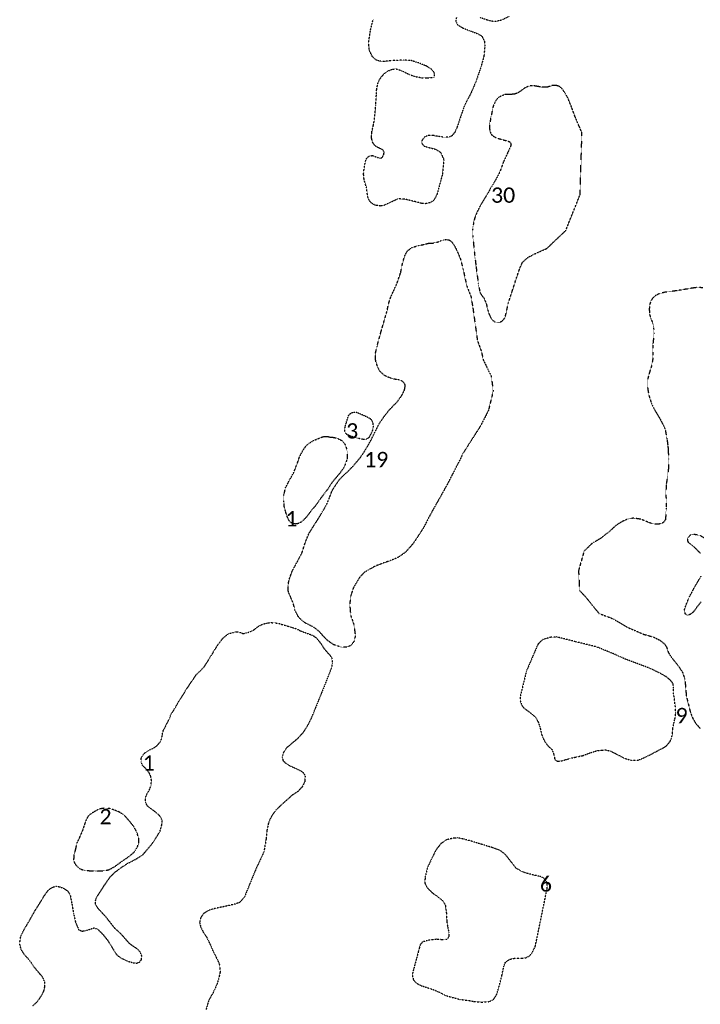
# Model space of a CAD drawing. Extents: x 387170 to 389193, y 100386 to 104689.
# Tile 9 of 14: x 388171 to 388617, y 102545 to 103190. Entities that reach past the tile are written whole.
import ezdxf

# ---------------------------------------------------------------- set-up
doc = ezdxf.new("R2010")
doc.units = 0
doc.header["$MEASUREMENT"] = 0
doc.linetypes.add('Wisdot5', pattern=[0.1, 0.05, -0.05])
doc.linetypes.add('Wisdot7', pattern=[0.2875, 0.125, -0.05, 0.0625, -0.05])
doc.layers.add('E_DTM_Building', color=81, linetype='Wisdot5', lineweight=25)
doc.layers.add('E_DTM_ObscureArea', color=231, linetype='Wisdot7', lineweight=25)
doc.styles.add('CalibriLight', font='calibril.ttf')

msp = doc.modelspace()

# ---------------------------------------------------------------- linework, layer by layer
at = {"layer": 'E_DTM_Building'}
for points in [[(388456.97, 103190.88, 1594.95), (388456.53, 103188.69, 1594.95), (388457.62, 103186.34, 1594.99), (388461.26, 103184.05, 1595.11), (388467, 103181.84, 1595.34), (388471.18, 103180.24, 1595.46), (388473.58, 103178.83, 1595.62), (388475.42, 103175.16, 1595.74), (388475.57, 103172.22, 1595.74), (388474.98, 103165.75, 1595.64), (388473.17, 103159.06, 1595.64), (388469.81, 103149.24, 1595.69), (388466.61, 103141.79, 1595.62), (388463.57, 103135.87, 1595.54), (388461.96, 103132.67, 1595.42), (388459.26, 103124.67, 1595.3), (388457.42, 103119.22, 1595.3), (388456.08, 103115.97, 1595.36), (388453.91, 103113.39, 1595.32), (388452.06, 103112.6, 1595.32), (388449.18, 103112.52, 1595.16), (388445.27, 103113.03, 1594.97), (388441.88, 103113.7, 1594.73), (388438.66, 103113.73, 1594.5), (388436.11, 103112.7, 1594.32), (388434.38, 103110.4, 1594.38), (388434.24, 103108.62, 1594.52), (388435.54, 103106.95, 1594.69), (388438.24, 103106.03, 1594.99), (388443.51, 103104.7, 1595.3), (388446.61, 103102.76, 1595.58), (388448.8, 103097.74, 1595.6), (388447.74, 103088.02, 1595.74), (388444.21, 103075.04, 1595.81), (388442.07, 103071.14, 1595.79), (388440.07, 103069.82, 1595.75), (388436.71, 103069.05, 1595.54), (388433.8, 103069.3, 1595.22), (388430.1, 103070.36, 1594.84), (388423.08, 103072.04, 1594.39), (388418.69, 103072.2, 1594.13), (388412.35, 103069.22, 1593.51), (388409.84, 103068.01, 1593.39), (388407, 103067.53, 1593.27), (388403.96, 103068, 1593.2), (388402.05, 103068.95, 1593.04), (388400.29, 103070.6, 1592.75), (388398.93, 103073.37, 1592.65), (388398.48, 103076.76, 1592.44), (388398.14, 103079.53, 1592.53), (388397.36, 103081.87, 1592.71), (388396.51, 103085.02, 1592.79), (388396.2, 103088.48, 1592.81), (388396.55, 103092.06, 1592.81), (388397.44, 103096.84, 1593.12), (388398.44, 103099.1, 1593.59), (388400.06, 103100.31, 1594), (388401.95, 103100.58, 1594.52), (388404.83, 103099.56, 1594.6), (388407, 103098.83, 1594.7), (388408.27, 103099.19, 1594.74), (388409.42, 103101.19, 1594.72), (388409.65, 103102.78, 1594.66), (388409.01, 103104.1, 1594.68), (388407.65, 103104.89, 1594.68), (388406.31, 103105.47, 1594.72), (388404.54, 103106.37, 1594.58), (388403.3, 103107.44, 1594.41), (388402.31, 103108.81, 1594.25), (388401.51, 103111.41, 1593.9), (388401.43, 103112.5, 1593.39), (388401.53, 103115.79, 1592.77), (388402.48, 103119.75, 1592.34), (388403.13, 103123.08, 1592.1), (388403.75, 103128.66, 1592.16), (388404.13, 103133.74, 1592.22), (388404.56, 103140.06, 1592.42), (388404.8, 103144.31, 1592.57), (388405.79, 103148.62, 1592.79), (388407.3, 103151.4, 1592.96), (388409.63, 103154.16, 1593.24), (388412.23, 103155.99, 1593.49), (388415.02, 103157.08, 1593.55), (388417.25, 103157.38, 1593.47), (388419.83, 103156.67, 1593.53), (388423.58, 103154.96, 1593.92), (388426.69, 103153.41, 1594.23), (388429.91, 103152.35, 1594.39), (388434.21, 103151.56, 1594.6), (388437.91, 103151.42, 1594.68), (388442.32, 103151.88, 1594.68), (388442.72, 103153.82, 1594.7), (388442.36, 103155.02, 1594.7), (388440.72, 103156.95, 1594.7), (388437.49, 103159.11, 1594.66), (388432.28, 103161.19, 1594.39), (388427.39, 103162.75, 1594.19), (388422.52, 103163.02, 1593.86), (388418.15, 103162.91, 1593.39), (388414.54, 103162.71, 1593.29), (388409.79, 103162.23, 1593.06), (388406.65, 103162.28, 1592.81), (388404.11, 103163.33, 1592.55), (388401.91, 103165.49, 1592.36), (388399.99, 103169.32, 1592.38), (388399.42, 103174.33, 1592.47), (388400.78, 103182.97, 1592.49), (388402.47, 103189.79, 1592.51)], [(388491.29, 103191.53, 1596.66), (388486.79, 103189.3, 1596.27), (388482.73, 103188.35, 1595.95), (388479.97, 103188.48, 1595.74), (388476.82, 103189.37, 1595.56), (388472.51, 103190.89, 1595.3)], [(388179.75, 102544.06, 1596.76), (388182.46, 102546.57, 1597.14), (388185.09, 102550.18, 1597.2), (388186.81, 102553.44, 1597.03), (388187.51, 102556.45, 1596.64), (388187.44, 102559.46, 1596.16), (388186.27, 102562.5, 1595.32), (388184.04, 102565.07, 1594.83), (388181.2, 102568.47, 1594.52), (388178.85, 102571.9, 1594.16), (388176.48, 102574.9, 1593.8), (388174.21, 102577.3, 1593.56), (388172.01, 102580.81, 1593.39), (388171.05, 102584.74, 1593.36), (388171.78, 102589.51, 1593.22), (388173.43, 102592.98, 1593.1), (388176.73, 102598.51, 1593.03), (388181.21, 102606.42, 1593), (388184.24, 102611.21, 1592.96), (388187.11, 102615.98, 1593.01), (388190.09, 102620, 1593.03), (388192.86, 102621.7, 1593.15), (388194.96, 102622.19, 1593.31), (388197.57, 102621.79, 1593.44), (388199.73, 102620.86, 1593.49), (388202.56, 102619.05, 1593.8), (388204.06, 102616.64, 1593.94), (388205.24, 102610.59, 1594.18), (388206.26, 102604.58, 1594.49), (388207.51, 102599.03, 1594.69), (388209.62, 102593.82, 1595.19), (388211.66, 102592.88, 1595.61), (388213.74, 102592.99, 1596.08), (388217.16, 102594.13, 1596.55), (388219.84, 102595, 1597.19), (388222.04, 102594.13, 1598.2), (388225.36, 102590.93, 1600.3), (388228.52, 102587, 1601.89), (388234.1, 102578, 1607.04), (388235.25, 102576.67, 1607.48), (388239.04, 102574.38, 1608.39), (388242.78, 102572.86, 1608.85), (388245.42, 102572.08, 1609), (388247.68, 102571.87, 1608.99), (388249.6, 102572.63, 1608.99), (388250.69, 102574.14, 1609.02), (388250.99, 102576.57, 1608.99), (388249.85, 102579.28, 1609.02), (388248.17, 102581.13, 1608.83), (388244.94, 102583.18, 1608.46), (388242.49, 102585.13, 1607.79), (388240.07, 102587.96, 1606.3), (388237.07, 102591.34, 1604.35), (388233.41, 102594.62, 1602.39), (388227.33, 102602.32, 1598.56), (388224.94, 102604.88, 1596.96), (388222.36, 102607.7, 1596.06), (388220.81, 102609.99, 1595.99), (388220.64, 102612.17, 1595.79), (388220.98, 102614.12, 1595.6), (388222.92, 102617.39, 1595.53), (388226.16, 102622.36, 1595.34), (388230.55, 102628.63, 1595.1), (388233.67, 102631.61, 1595.19), (388237.72, 102634.56, 1595.34), (388240.84, 102636.72, 1595.55), (388244.58, 102638.66, 1595.72), (388247.64, 102640.26, 1596.06), (388251.76, 102643, 1596.14), (388257.45, 102649.58, 1595.51), (388260.54, 102654.21, 1595.39), (388262.92, 102658.18, 1595.03), (388264.09, 102662.27, 1594.78), (388264.35, 102665.26, 1594.5), (388263.67, 102666.96, 1594.21), (388262.32, 102668.72, 1593.9), (388258.75, 102671.68, 1593.7), (388254.67, 102674.71, 1593.82), (388253.44, 102677.24, 1593.65), (388253.43, 102680.09, 1593.44), (388254.24, 102682.41, 1593.25), (388255.75, 102684.88, 1593.05), (388256.99, 102687.94, 1592.91), (388257.32, 102691.53, 1593.07), (388256.83, 102694.23, 1593.07), (388255.84, 102696.46, 1592.9), (388254.49, 102698.22, 1592.64), (388252.94, 102699.86, 1592.4), (388251.56, 102701.34, 1592.3), (388250.51, 102703.67, 1592.23), (388250.56, 102705.76, 1592.18), (388251.6, 102707.98, 1592.18), (388251.6, 102707.98, 1592.18), (388253.58, 102710, 1592.19), (388255.56, 102711.36, 1592.19), (388257.1, 102711.97, 1592.19), (388258.69, 102712.7, 1592.23), (388260.31, 102713.76, 1592.31), (388262.14, 102715.54, 1592.42), (388263.39, 102717.18, 1592.4), (388264.02, 102718.93, 1592.26), (388264.39, 102721.26, 1592.09), (388265, 102724.03, 1591.77), (388268.96, 102731.59, 1591.77), (388270.25, 102734.82, 1591.77), (388272.83, 102739.02, 1591.77), (388275.05, 102742.87, 1591.77), (388277.73, 102747.14, 1591.77), (388281.1, 102752.5, 1591.77), (388286.56, 102760.6, 1591.77), (388291.71, 102765.72, 1591.77), (388296.01, 102772.47, 1591.77), (388300.29, 102779.49, 1591.77), (388303.91, 102784.44, 1591.77), (388307.57, 102787.46, 1591.77), (388312.28, 102788.75, 1591.77), (388314.72, 102788.62, 1592.47), (388317.26, 102787.61, 1593.87), (388319.15, 102788.03, 1594.55), (388321.84, 102788.79, 1595), (388324.42, 102790.09, 1595.55), (388325.14, 102790.69, 1596.38), (388327.26, 102792.34, 1596.78), (388329.05, 102793.3, 1596.95), (388330.22, 102793.78, 1597), (388331.57, 102794.15, 1597.15), (388333.02, 102794.49, 1597.27), (388335.19, 102794.82, 1597.55), (388337.83, 102794.7, 1597.79), (388340.83, 102794.27, 1597.91), (388342.74, 102793.6, 1598.2), (388345.32, 102792.92, 1598.5), (388347.29, 102792.3, 1599.1), (388349.76, 102791.56, 1600.27), (388352.51, 102790.68, 1601.58), (388355.2, 102789.24, 1604.27), (388360.73, 102787.31, 1607.53), (388363.57, 102786.05, 1608.66), (388365.25, 102784.81, 1608.97), (388366.53, 102783.27, 1609.21), (388368.41, 102780.94, 1609.24), (388369.67, 102778.74, 1609.19), (388371.09, 102776.82, 1609.16), (388373.78, 102773.9, 1609.24), (388375.39, 102771.5, 1609.21), (388375.75, 102768.24, 1609.19), (388375.16, 102765.23, 1609.19), (388369.67, 102751.26, 1609.05), (388362.21, 102732.91, 1608.99), (388359.84, 102728.06, 1608.92), (388356.48, 102722.65, 1608.85), (388352.78, 102718.69, 1608.85), (388349.33, 102715.79, 1608.88), (388345.47, 102712.58, 1608.85), (388343.75, 102709.92, 1608.85), (388342.89, 102706.89, 1608.85), (388343.4, 102704.58, 1608.8), (388344.72, 102703.2, 1608.8), (388348.06, 102701.04, 1608.99), (388351.81, 102699.41, 1608.99), (388355.41, 102697.61, 1608.85), (388357.05, 102696.26, 1608.63), (388357.86, 102694.23, 1608.46), (388357.79, 102690.94, 1608.37), (388356.09, 102687.41, 1608.42), (388353.05, 102684.1, 1608.56), (388349.55, 102681.91, 1608.73), (388342.98, 102676.02, 1608.92), (388338.49, 102671.78, 1608.99), (388336.23, 102668.42, 1609.05), (388334.82, 102666.01, 1609.14), (388333.87, 102663.41, 1609.19), (388332.87, 102658.62, 1609.33), (388332.36, 102653.15, 1609.36), (388330.93, 102644.76, 1609.52), (388325.67, 102633.43, 1609.65), (388320.73, 102621.42, 1609.67), (388318.15, 102615.08, 1609.69), (388315.08, 102611.6, 1609.62), (388311.66, 102610.41, 1609.67), (388297.75, 102607.35, 1610.32), (388294.22, 102606.15, 1610.17), (388291.14, 102604.1, 1610.11), (388289.39, 102601.27, 1610.08), (388288.85, 102598.38, 1610), (388289.56, 102595.53, 1609.98), (388291.31, 102592.04, 1609.91), (388293.41, 102588.97, 1609.64), (388295.71, 102584.16, 1609.24), (388297.84, 102579.28, 1608.83), (388299.91, 102575.27, 1608.46), (388301.42, 102572.1, 1608.64), (388302.12, 102570.12, 1608.83), (388302.23, 102565.85, 1608.76), (388301.42, 102562.11, 1608.56), (388300.2, 102558.07, 1608.46), (388297.67, 102552.5, 1608.32), (388294.77, 102547.5, 1608.18), (388293.1, 102541.5, 1608.03)]]:
    msp.add_polyline3d(points, dxfattribs=at)
for points in [[(388384.76, 102925.32, 1593.71), (388386.38, 102930.36, 1593.73), (388387.52, 102931.63, 1593.73), (388388.59, 102932.24, 1593.73), (388389.87, 102932.62, 1593.73), (388391.43, 102932.61, 1593.73), (388395.15, 102931.04, 1593.81), (388398.8, 102929.37, 1594.16), (388400.55, 102928.35, 1594.24), (388401.71, 102927, 1594.33), (388402.28, 102925.48, 1594.39), (388402.43, 102923.36, 1594.53), (388402.28, 102921.47, 1594.69), (388401.63, 102919.7, 1594.66), (388399.5, 102915.6, 1594.78), (388397.29, 102914.56, 1594.8), (388395.41, 102914.81, 1594.85), (388391.97, 102915.58, 1594.78), (388389.04, 102916.43, 1594.66), (388385.84, 102917.53, 1594.45), (388384.12, 102919.04, 1594.41), (388383.83, 102920.62, 1594.25), (388384.05, 102922.71, 1593.99), (388384.76, 102925.32, 1593.71)], [(388600.45, 102738.97, 1597.88), (388599.11, 102748.84, 1599.68), (388599.19, 102751.96, 1600.39), (388598.84, 102754.79, 1601.08), (388597.21, 102757.01, 1602.05), (388594.36, 102759.33, 1603.58), (388590.17, 102761.74, 1605), (388583.18, 102765.07, 1605.93), (388567.42, 102770.96, 1607.26), (388559.52, 102774.53, 1608.05), (388548.9, 102778.85, 1609), (388534.46, 102782.43, 1609.36), (388522.54, 102785.44, 1609.6), (388518.87, 102785.22, 1609.78), (388513.53, 102783.73, 1609.82), (388510.39, 102780.75, 1609.82), (388502.75, 102763.01, 1609.97), (388498.86, 102746.9, 1609.56), (388498.63, 102744.09, 1609.56), (388499.58, 102740.92, 1609.58), (388501.19, 102738.89, 1609.58), (388505.3, 102735.84, 1609.52), (388508.36, 102733.28, 1609.5), (388510.54, 102729.77, 1609.38), (388511.78, 102725.99, 1609.26), (388512.7, 102721.62, 1609.18), (388513.95, 102718.6, 1608.51), (388515.28, 102716.17, 1607.84), (388516.76, 102714.31, 1606.39), (388519.42, 102711.85, 1605.18), (388520.77, 102708.4, 1603.93), (388521.23, 102705.77, 1603.3), (388521.83, 102704.55, 1602.77), (388523.27, 102704.09, 1601.91), (388525.66, 102704.27, 1600.73), (388528.46, 102705.06, 1599.68), (388531.44, 102705.93, 1599.5), (388535.62, 102706.89, 1599.4), (388539.87, 102707.79, 1599.38), (388544.68, 102709.62, 1599.44), (388548.65, 102710.88, 1599.36), (388551.86, 102711.26, 1599.12), (388554.64, 102711.47, 1598.27), (388557.93, 102710.71, 1597.86), (388561.64, 102708.84, 1597.1), (388567, 102706.02, 1596.25), (388571.81, 102704.61, 1595.82), (388576.17, 102704.83, 1595.56), (388581.46, 102707.08, 1595.36), (388592.75, 102713.04, 1595.24), (388594.74, 102714.4, 1595.22), (388596.94, 102717.11, 1595.32), (388597.91, 102719.34, 1595.42), (388598.44, 102722.31, 1595.72), (388598.63, 102725.56, 1596.21), (388599.33, 102728.85, 1596.55), (388600.05, 102731.89, 1596.96), (388600.52, 102735.55, 1597.38), (388600.45, 102738.97, 1597.88)], [(388511.65, 102628.69, 1596.03), (388507.53, 102629.51, 1596.41), (388503.05, 102630.69, 1596.85), (388499.59, 102631.94, 1597.52), (388495.93, 102634.14, 1598.25), (388492.6, 102638.51, 1599.44), (388489.08, 102642.94, 1600.39), (388485.64, 102645.6, 1601.34), (388480.47, 102647.54, 1602.77), (388473.32, 102649.66, 1605.4), (388466.61, 102651.8, 1607.22), (388461.88, 102653.02, 1608.13), (388457.88, 102653.86, 1608.47), (388455.03, 102653.7, 1608.63), (388450.67, 102652.66, 1608.84), (388446.92, 102650.21, 1608.94), (388443.45, 102645.81, 1608.98), (388440.82, 102640.4, 1609.04), (388438.15, 102634.73, 1609.06), (388436.45, 102628, 1609.1), (388436.31, 102624.11, 1609.1), (388437.86, 102621.25, 1609), (388441.03, 102618.06, 1608.84), (388445.07, 102615.14, 1608.65), (388447.57, 102613.17, 1608.45), (388449.67, 102609.91, 1608.25), (388450.36, 102605.13, 1607.93), (388450.67, 102599.44, 1607.89), (388451.14, 102595.92, 1607.66), (388452.1, 102591.74, 1607.34), (388452.02, 102589.45, 1607.26), (388451.14, 102587.73, 1607.3), (388449.6, 102587.04, 1607.5), (388447.75, 102587.15, 1607.7), (388444.04, 102587.5, 1607.97), (388438.69, 102586.89, 1608.31), (388434.72, 102585.69, 1608.63), (388433.33, 102584, 1608.67), (388432.67, 102581.79, 1608.77), (388432.13, 102579.78, 1608.79), (388428, 102564.28, 1608.51), (388428.83, 102560.91, 1608.35), (388430.64, 102558.89, 1608.05), (388433.95, 102557.12, 1607.87), (388439.55, 102555.33, 1607.72), (388443.21, 102554.03, 1607.54), (388446.5, 102552.5, 1607.4), (388448.3, 102551.5, 1607.02), (388450.21, 102550.63, 1606.43), (388453.91, 102549.59, 1604.39), (388459.23, 102548.16, 1601.99), (388464.42, 102547.54, 1600.47), (388468.67, 102546.73, 1599.5), (388473.46, 102546.4, 1598.51), (388478.02, 102546.63, 1597.95), (388481.09, 102547.89, 1597.86), (388483.15, 102550.84, 1597.9), (388484.58, 102555.27, 1597.8), (388486.82, 102564.08, 1597.86), (388488.02, 102569.89, 1597.86), (388489.04, 102572.38, 1597.84), (388490.58, 102573.71, 1597.68), (388492.85, 102574.71, 1597.22), (388495.24, 102575.09, 1596.85), (388499.69, 102575.05, 1596.27), (388502.58, 102575.46, 1595.95), (388504.96, 102576.67, 1595.72), (388506.63, 102578.83, 1595.44), (388508.61, 102582.86, 1595.4), (388516.35, 102620.61, 1595.16), (388516.3, 102624.48, 1595.48), (388514.16, 102627.55, 1595.72), (388511.65, 102628.69, 1596.03)]]:
    msp.add_polyline3d(points, close=True, dxfattribs=at)
at = {"layer": 'E_DTM_ObscureArea'}
for points in [[(388479.65, 103079.68, 1596.83), (388476.07, 103073.48, 1596.83), (388472.83, 103068.12, 1596.85), (388470.37, 103063.37, 1597.16), (388469.1, 103060.13, 1597.47), (388468.19, 103056.72, 1597.84), (388467.58, 103051.96, 1598.25), (388467.67, 103047.8, 1598.64), (388468.69, 103037.48, 1600.01), (388469.77, 103028.27, 1602.12), (388471.26, 103017.03, 1603.52), (388472.38, 103011.03, 1604.44), (388473.92, 103008.55, 1605.26), (388475.05, 103007.19, 1606.34), (388476.47, 103003.61, 1607.49), (388477.61, 102999.11, 1608.23), (388478.58, 102996.17, 1609.19), (388480.16, 102993.15, 1609.85), (388482.32, 102991.59, 1610.4), (388484.94, 102991.3, 1610.59), (388486.93, 102992.2, 1610.67), (388488.69, 102994.31, 1610.71), (388489.56, 102997.38, 1610.75), (388490.87, 103003.76, 1610.67), (388493.62, 103012.09, 1610.71), (388496.41, 103020.76, 1610.73), (388498.73, 103027.42, 1610.53), (388500.2, 103030.67, 1610.34), (388503.41, 103033.57, 1609.97), (388506.82, 103035.59, 1609.48), (388515.98, 103039.69, 1607.78), (388516.07, 103039.67, 1607.28), (388528.56, 103051.51, 1607.45), (388537.93, 103074.94, 1607), (388539.19, 103115.28, 1606.2), (388537.25, 103120.1, 1606.26), (388537.15, 103120.12, 1606.76), (388534.74, 103125.82, 1607.55), (388532.35, 103132.35, 1608.15), (388529.94, 103138.25, 1608.39), (388527.99, 103141.67, 1608.19), (388526.08, 103144.4, 1607.76), (388524.34, 103145.84, 1606.86), (388522.17, 103146.51, 1606.08), (388519.65, 103146.39, 1605.03), (388516.52, 103145.35, 1603.93), (388512.76, 103145.35, 1602.84), (388509.57, 103145.94, 1601.51), (388506.74, 103146.35, 1600.21), (388504.24, 103145.96, 1599.31), (388501.86, 103144.9, 1598.37), (388499.85, 103143.39, 1597.61), (388498.35, 103142.33, 1597.16), (388497.04, 103141.55, 1597), (388495.11, 103140.86, 1596.89), (388492.27, 103140.52, 1596.83), (388488.72, 103140.47, 1596.79), (388484.6, 103138.74, 1596.69), (388482.59, 103136.4, 1596.65), (388481, 103132.87, 1596.67), (388478.54, 103120.6, 1596.73), (388478.83, 103116.59, 1596.61), (388480.19, 103113.82, 1596.57), (388483.18, 103112.12, 1596.59), (388491.69, 103109.73, 1596.75), (388492.76, 103108.17, 1596.79), (388492.4, 103106.5, 1596.85), (388490.57, 103102.47, 1596.98), (388487.73, 103096.39, 1596.87), (388485.4, 103089.94, 1596.79), (388482.46, 103084.33, 1596.83), (388479.65, 103079.68, 1596.83)], [(388396.58, 102906.57, 1595.07), (388398.34, 102909.41, 1595.36), (388401.48, 102915.1, 1595.27), (388406.31, 102924.88, 1595.11), (388409.84, 102929.98, 1595.52), (388412.84, 102933.82, 1596.11), (388416.14, 102937.34, 1596.48), (388418.06, 102939.12, 1597.04), (388421.29, 102943.59, 1597.45), (388422.95, 102947.06, 1597.51), (388423.41, 102949.21, 1597.39), (388423.3, 102950.77, 1597.22), (388422.08, 102952.46, 1596.57), (388421, 102953.2, 1595.97), (388420.23, 102953.49, 1595.6), (388418.91, 102953.8, 1595.44), (388416.63, 102954.12, 1595.23), (388413.43, 102954.98, 1595.13), (388409.9, 102956.57, 1594.7), (388406.9, 102959.29, 1594.39), (388405.47, 102961.99, 1593.98), (388404.15, 102966.06, 1593.86), (388403.83, 102970.48, 1593.78), (388405.02, 102975.76, 1593.78), (388407.67, 102985.45, 1593.78), (388411.45, 102998.43, 1593.84), (388412.74, 103004.26, 1593.92), (388414.03, 103008.05, 1594.04), (388415.98, 103012.29, 1594.06), (388417.93, 103016.53, 1594.23), (388420.47, 103023.89, 1594.19), (388421.68, 103029.92, 1594.17), (388423.16, 103035.01, 1594.19), (388424.91, 103038.21, 1594.19), (388427.96, 103040.42, 1594.29), (388432.1, 103041.67, 1594.47), (388435.61, 103042.34, 1594.76), (388438.55, 103043.16, 1595.4), (388441.96, 103043.34, 1595.68), (388444.85, 103044.03, 1596.26), (388446.97, 103044.87, 1596.89), (388448.65, 103045.33, 1597.49), (388450.4, 103045.66, 1597.88), (388452.55, 103045.2, 1598.16), (388454.01, 103043.94, 1598.51), (388455.54, 103041.73, 1598.88), (388457.36, 103038.24, 1599.35), (388459.67, 103032.73, 1600.36), (388461.21, 103026.62, 1601.24), (388463.64, 103015.59, 1602.8), (388466.49, 103008.28, 1604.09), (388467.69, 103001.2, 1605.01), (388470.67, 102979.75, 1607.29), (388473.24, 102972.56, 1607.84), (388474.63, 102966.58, 1608.05), (388477.52, 102960.7, 1608.13), (388479.76, 102956.15, 1608.11), (388481.02, 102946.33, 1608.07), (388477.96, 102933.81, 1609.07), (388472.81, 102923.67, 1609.01), (388461.09, 102905.31, 1608.68), (388459.4, 102901.65, 1608.69), (388450.98, 102885.35, 1609.3), (388444.6, 102873.93, 1609.37), (388439.8, 102865.43, 1609.35), (388435.55, 102857.09, 1609.3), (388431.61, 102851.02, 1609.06), (388428.38, 102846.23, 1608.97), (388423.53, 102840.83, 1608.97), (388419, 102837.62, 1608.95), (388414.02, 102835.44, 1608.97), (388409.42, 102833.9, 1609.04), (388403.39, 102831.57, 1609.08), (388396.5, 102827.56, 1609.08), (388393.42, 102824.16, 1609.08), (388389.73, 102818.1, 1609.1), (388388, 102813.19, 1609.06), (388387.1, 102807.16, 1609.12), (388387.69, 102799.57, 1609.12), (388389.83, 102793.59, 1609.12), (388390.79, 102786.09, 1608.99), (388389.89, 102782.42, 1608.91), (388387.92, 102779.85, 1608.91), (388384.97, 102778.69, 1608.97), (388380.92, 102778.87, 1608.97), (388376.45, 102780.45, 1609.02), (388372.85, 102782.9, 1608.99), (388369.54, 102786.31, 1608.95), (388367.24, 102788.86, 1608.89), (388364.71, 102791.02, 1608.5), (388360.82, 102793.2, 1606.86), (388357.92, 102794.59, 1605.14), (388355.4, 102796.57, 1603.18), (388353.36, 102798.89, 1601.32), (388351.32, 102802.77, 1599.68), (388350.15, 102807.52, 1597.92), (388348.25, 102811.96, 1596.93), (388346.97, 102814.84, 1596.39), (388346.65, 102819.04, 1595.79), (388347.55, 102823.33, 1595.6), (388349.45, 102828.5, 1595.4), (388352.6, 102834.33, 1595.25), (388355.9, 102840.55, 1594.76), (388357.94, 102847.03, 1594.51), (388360.49, 102853.32, 1594.11), (388362.93, 102857.17, 1594.13), (388366.63, 102863.04, 1594.11), (388369.66, 102867.93, 1594.36), (388372.22, 102872.6, 1594.34), (388374.15, 102877.22, 1594.13), (388375.47, 102881.04, 1594.07), (388376.96, 102883.39, 1593.87), (388378.52, 102885.68, 1593.66), (388380.53, 102888.63, 1593.58), (388382.94, 102891.12, 1593.66), (388386.14, 102893.97, 1593.89), (388389.46, 102897.46, 1594.3), (388392.31, 102900.78, 1594.73), (388394.02, 102902.78, 1594.96), (388396.58, 102906.57, 1595.07)], [(388345.04, 102867.81, 1591.77), (388344.28, 102870.65, 1591.77), (388344.03, 102873.88, 1591.77), (388344.09, 102878.61, 1591.77), (388345.09, 102883.1, 1591.77), (388347.73, 102888.07, 1591.77), (388350.5, 102893.09, 1591.77), (388352.66, 102898.71, 1591.77), (388354.37, 102903.52, 1591.77), (388356.56, 102907.68, 1591.77), (388358.62, 102910.65, 1591.77), (388360.73, 102912.42, 1591.77), (388363.22, 102913.91, 1591.77), (388367.9, 102915.89, 1591.77), (388370.02, 102916.6, 1592.5), (388372, 102916.76, 1593.35), (388374.2, 102916.32, 1593.83), (388376.56, 102916.07, 1594.01), (388379.29, 102915.42, 1594.05), (388382.24, 102913.78, 1594.25), (388383.97, 102911.58, 1594.36), (388385.33, 102907.96, 1594.33), (388385.41, 102901.86, 1594.12), (388383.44, 102896.56, 1593.75), (388380.43, 102892.38, 1593.59), (388377.42, 102888.86, 1593.52), (388375.28, 102886.22, 1593.55), (388372.77, 102882.31, 1593.78), (388370.85, 102879.73, 1593.93), (388367.9, 102875.91, 1593.97), (388364.24, 102870.6, 1593.81), (388362.35, 102868.77, 1593.79), (388359.38, 102864.64, 1593.9), (388356.9, 102861.98, 1593.75), (388355.28, 102860.55, 1593.67), (388353.32, 102859.62, 1593.5), (388351.6, 102859.36, 1593.24), (388350.26, 102859.43, 1592.79), (388348.58, 102860.34, 1592.39), (388347.27, 102861.71, 1592.1), (388346.32, 102863.88, 1591.86), (388345.04, 102867.81, 1591.77)], [(388223.29, 102672.77, 1592.02), (388221.11, 102671.74, 1591.85), (388218.68, 102670.28, 1591.77), (388216.29, 102668.59, 1591.77), (388215.55, 102667.54, 1591.77), (388214.31, 102665.06, 1591.77), (388213.29, 102662.08, 1591.77), (388211.98, 102658.26, 1591.77), (388210.52, 102654.85, 1591.77), (388209.26, 102652.11, 1591.77), (388208.39, 102650.45, 1591.77), (388207.54, 102646.39, 1592.16), (388206.5, 102642.46, 1592.79), (388206.34, 102639.55, 1592.95), (388206.93, 102637.43, 1593.2), (388208.3, 102635.5, 1593.44), (388210.57, 102633.6, 1593.62), (388213.63, 102632.58, 1593.87), (388220.81, 102632.18, 1594.21), (388225.26, 102632.27, 1594.36), (388229.28, 102632.97, 1594.55), (388232.94, 102634.9, 1594.74), (388237.49, 102638.15, 1594.9), (388242.91, 102641.91, 1595.17), (388246.36, 102644.95, 1595.14), (388248.2, 102648.08, 1595.03), (388248.96, 102650.52, 1594.64), (388248.97, 102653.68, 1594.32), (388247.81, 102657.44, 1593.99), (388245.59, 102661.52, 1593.66), (388242.72, 102665.1, 1593.47), (388239.45, 102668.75, 1593.35), (388236.3, 102670.75, 1593.12), (388232.23, 102672.39, 1592.85), (388229.62, 102673.14, 1592.59), (388227.1, 102673.33, 1592.29), (388225.64, 102673.17, 1592.21), (388223.29, 102672.77, 1592.02)]]:
    msp.add_polyline3d(points, close=True, dxfattribs=at)
for points in [[(388618.24, 103013.98, 1611.13), (388616.17, 103014.18, 1611.07), (388613.16, 103014.07, 1610.92), (388610.27, 103013.57, 1610.78), (388605.69, 103012.82, 1611.58), (388602.65, 103012.31, 1611.7), (388597.59, 103011.58, 1611.62), (388593.53, 103011.09, 1611.58), (388589.33, 103009.97, 1611.37), (388587.25, 103008.8, 1611.29), (388585.5, 103007.25, 1611.25), (388584.42, 103005.7, 1611.29), (388583.47, 103002.93, 1611.31), (388583.23, 102999.96, 1611.35), (388583.46, 102996.42, 1611.43), (388584.44, 102993.5, 1611.48), (388585.65, 102990.41, 1611.46), (388586.06, 102987.78, 1611.5), (388586.35, 102984.31, 1611.48), (388585.94, 102980.3, 1611.39), (388585.52, 102976.41, 1611.42), (388585.58, 102971.83, 1611.46), (388585.63, 102968.06, 1611.35), (388584.77, 102963.04, 1611.17), (388583.32, 102958.51, 1611.11), (388582.33, 102954.84, 1611.05), (388581.95, 102951.17, 1611.03), (388582.21, 102947.98, 1610.92), (388582.92, 102943.8, 1610.86), (388584.66, 102938.22, 1610.84), (388586.63, 102934.32, 1610.8), (388590.2, 102928.31, 1610.8), (388593.55, 102921.73, 1610.82), (388594.77, 102915.21, 1610.8), (388595.31, 102911.29, 1610.86), (388595.51, 102909.33, 1610.92), (388595.92, 102902.04, 1611.23), (388595.8, 102895.86, 1611.15), (388595.21, 102890.93, 1611.01), (388594.26, 102884.94, 1610.92), (388594.1, 102878.41, 1610.74), (388594.39, 102872.96, 1610.72), (388594.31, 102869.73, 1610.68), (388593.85, 102862.22, 1610.74), (388592.29, 102860.13, 1610.76), (388589.44, 102859.22, 1610.74), (388585.58, 102859.44, 1610.62), (388582.59, 102860.51, 1610.57), (388580.79, 102861.26, 1610.54), (388577.4, 102862.53, 1610.41), (388573.08, 102863.19, 1610.41), (388569.23, 102862.65, 1610.39), (388565.63, 102861.05, 1610.37), (388561.63, 102858.58, 1610.29), (388556.94, 102854.26, 1610.22), (388551.8, 102850.24, 1610.31), (388545.61, 102846.45, 1610.29), (388540.56, 102841.61, 1610.14), (388536.92, 102828.86, 1609.56), (388537.59, 102815.84, 1609.56), (388541.59, 102811.58, 1609.58), (388550.23, 102800.87, 1609.49), (388559.71, 102797.24, 1609.69), (388562.91, 102795.37, 1609.67), (388568.95, 102791.73, 1609.59), (388579.56, 102787.18, 1609.43), (388585.9, 102785.42, 1609.11), (388589.94, 102783.43, 1608.68), (388593.27, 102780.89, 1608.24), (388594.52, 102778.85, 1608), (388595.8, 102775.06, 1607.67), (388597.61, 102772.23, 1606.63), (388600.17, 102769.03, 1605.6), (388602.6, 102765.93, 1604.46), (388604.97, 102762.33, 1602.73), (388606.47, 102757.84, 1601.4), (388607.07, 102752.18, 1600.15), (388607.42, 102746.89, 1599.24), (388609.09, 102740.33, 1598.16), (388610.12, 102736.18, 1597.34), (388611.77, 102731.92, 1596.42), (388613.89, 102728.58, 1595.87), (388616.66, 102725.39, 1595.38)], [(388616.85, 102840.02, 1610.16), (388612.68, 102844.24, 1610.28), (388608.66, 102847.52, 1610.28), (388608.35, 102850.11, 1610.36), (388610.42, 102852.37, 1610.59), (388612.5, 102852.74, 1610.66), (388616.58, 102851.87, 1610.74), (388619.07, 102850.34, 1610.36)], [(388617.14, 102808.4, 1608.05), (388614.78, 102805.55, 1608.3), (388612.12, 102801.75, 1608.85), (388610.15, 102800.25, 1609.12), (388608.55, 102799.64, 1609.31), (388608.03, 102799.7, 1609.43), (388606.88, 102800.39, 1609.78), (388606.23, 102803.02, 1609.93), (388606.88, 102805.19, 1610.22), (388609.18, 102811.01, 1610.17), (388613.34, 102818.89, 1610.04), (388617.19, 102825.14, 1609.81)]]:
    msp.add_polyline3d(points, dxfattribs=at)

# ---------------------------------------------------------------- texts
at = {"char_height": 10, "attachment_point": 1, "style": 'CalibriLight'}
for s, insert in [('30', (388479.65, 103079.68, 1596.83)), ('3', (388384.76, 102925.32, 1593.71)), ('19', (388396.58, 102906.57, 1595.07)), ('1', (388345.04, 102867.81, 1591.77)), ('9', (388600.45, 102738.97, 1597.88)), ('1', (388251.6, 102707.98, 1592.18)), ('2', (388223.29, 102672.77, 1592.02)), ('6', (388511.65, 102628.69, 1596.03))]:
    msp.add_mtext(s, dxfattribs=dict(at, insert=insert))

doc.saveas('drawing.dxf')
